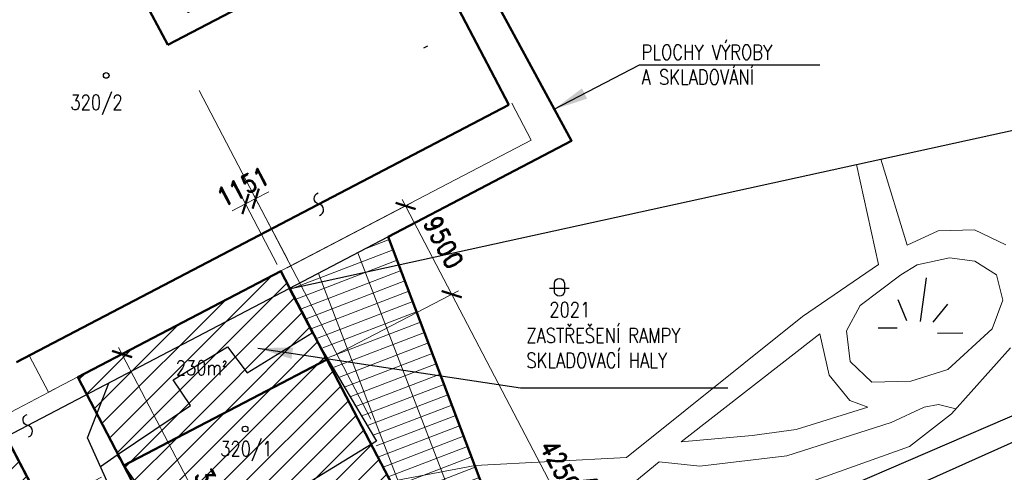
# Model space of a CAD drawing. Header units: millimetres. Extents: x -156521 to 298750130, y -256155368 to 337239.
# Tile 10 of 74: x 182346 to 281218, y -828397 to -782935. Entities that reach past the tile are written whole.
import ezdxf
from ezdxf.lldxf.tags import DXFTag

# ---------------------------------------------------------------- set-up
doc = ezdxf.new("R2010")
doc.units = ezdxf.units.MM
for name, color, linetype in [('IN_C_CARKOVANA', 7, 'DASHED'), ('IN_NS_TENKA', 20, 'Continuous'), ('IN_TEXT', 7, 'Continuous'), ('KATASTR', 116, 'Continuous')]:
    doc.layers.add(name, color=color, linetype=linetype)
for name, color, linetype, lineweight in [('IN_C_OSA', 6, 'DASHDOT', 18), ('IN_C_TENKA', 7, 'Continuous', 18), ('IN_KOTY', 4, 'Continuous', 13), ('IN_SRAFY', 8, 'Continuous', 9)]:
    doc.layers.add(name, color=color, linetype=linetype, lineweight=lineweight)
doc.styles.add('Koty', font='romand.shx', dxfattribs={"width": 0.8})
doc.styles.add('ROMAND', font='romand.shx', dxfattribs={"width": 0.85})
tags = doc.linetypes.add('DASHDOT', pattern=[0.5, 0.25, -0.125, 0, -0.125]).pattern_tags.tags
tags[10:11] = [DXFTag(74, 4), DXFTag(75, 0), DXFTag(340, '0'), DXFTag(46, 0.0), DXFTag(50, 0.0), DXFTag(44, 0.0), DXFTag(45, 0.0)]
tags[8:9] = [DXFTag(74, 4), DXFTag(75, 0), DXFTag(340, '0'), DXFTag(46, 0.0), DXFTag(50, 0.0), DXFTag(44, 0.0), DXFTag(45, 0.0)]
tags[6:7] = [DXFTag(74, 4), DXFTag(75, 0), DXFTag(340, '0'), DXFTag(46, 0.0), DXFTag(50, 0.0), DXFTag(44, 0.0), DXFTag(45, 0.0)]
tags[4:5] = [DXFTag(74, 4), DXFTag(75, 0), DXFTag(340, '0'), DXFTag(46, 0.0), DXFTag(50, 0.0), DXFTag(44, 0.0), DXFTag(45, 0.0)]
tags = doc.linetypes.add('DASHED', pattern=[4.5, 3, -1.5]).pattern_tags.tags
tags[6:7] = [DXFTag(74, 4), DXFTag(75, 0), DXFTag(340, '0'), DXFTag(46, 0.0), DXFTag(50, 0.0), DXFTag(44, 0.0), DXFTag(45, 0.0)]
tags[4:5] = [DXFTag(74, 4), DXFTag(75, 0), DXFTag(340, '0'), DXFTag(46, 0.0), DXFTag(50, 0.0), DXFTag(44, 0.0), DXFTag(45, 0.0)]
tags = doc.linetypes.add('DOT2', pattern=[0.875, 0.125, -0.75]).pattern_tags.tags
tags[6:7] = [DXFTag(74, 4), DXFTag(75, 0), DXFTag(340, '0'), DXFTag(46, 0.0), DXFTag(50, 0.0), DXFTag(44, 0.0), DXFTag(45, 0.0)]
tags[4:5] = [DXFTag(74, 4), DXFTag(75, 0), DXFTag(340, '0'), DXFTag(46, 0.0), DXFTag(50, 0.0), DXFTag(44, 0.0), DXFTag(45, 0.0)]
tags = doc.linetypes.add('TEČKOVANÁ', pattern=[4.7625, 0, -4.7625]).pattern_tags.tags
tags[6:7] = [DXFTag(74, 4), DXFTag(75, 0), DXFTag(340, '0'), DXFTag(46, 0.0), DXFTag(50, 0.0), DXFTag(44, 0.0), DXFTag(45, 0.0)]
tags[4:5] = [DXFTag(74, 4), DXFTag(75, 0), DXFTag(340, '0'), DXFTag(46, 0.0), DXFTag(50, 0.0), DXFTag(44, 0.0), DXFTag(45, 0.0)]
doc.dimstyles.new('IP 1_100', dxfattribs={"dimscale": 100, "dimtxt": 2.5, "dimasz": 2, "dimexe": 1, "dimexo": 1, "dimgap": 1, "dimtad": 1, "dimtoh": 1, "dimdec": 0, "dimzin": 0, "dimdsep": 46, "dimtxsty": 'ROMAND', "dimblk": 'ARCHTICK', "dimcen": 0.09, "dimclrt": 7, "dimadec": 0, "dimazin": 0, "dimtfac": 1, "dimtdec": 4, "dimtofl": 0, "dimtmove": 2, "dimatfit": 3, "dimfxl": 1, "dimtolj": 1, "dimtzin": 0, "dimarcsym": 0})
pattern_1 = [(45, (0, -1011857), (-1122.532, 1122.532), [])]

# ---------------------------------------------------------------- blocks, each defined once
blk = doc.blocks.new('_ArchTick')
at = {"color": 0, "linetype": 'ByBlock', "lineweight": 13, "transparency": 33554687, "const_width": 0.15}
blk.add_lwpolyline([(-0.5, -0.5), (0.5, 0.5)], dxfattribs=at)
blk = doc.blocks.new('*59')
at = {"layer": 'IN_KOTY', "ltscale": 700, "transparency": 16777216}
for p, q in [((193147, -828375), (195638, -833128)), ((195954, -832116), (186534, -837052)), ((185055, -832615), (187546, -837369))]:
    blk.add_line(p, q, dxfattribs=at)
at = {"layer": 'IN_KOTY', "ltscale": 700, "transparency": 16777216, "xscale": 1500, "yscale": 1500, "zscale": 1500}
for p, rotation in [((195290, -832464), 27.65675675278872), ((187198, -836704), 207.6567567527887)]:
    blk.add_blockref('_ArchTick', p, dxfattribs=dict(at, rotation=rotation))
at = {"layer": 'IN_KOTY', "color": 7, "ltscale": 700, "transparency": 16777216, "insert": (190461, -833089), "char_height": 1875, "width": 4797.27, "attachment_point": 5, "rotation": 27.65676, "style": 'ROMAND'}
blk.add_mtext('\\A1;9135', dxfattribs=at)
blk = doc.blocks.new('*60')
at = {"layer": 'IN_KOTY', "ltscale": 700, "transparency": 16777216}
for p, q in [((209219, -807850), (221764, -801297)), ((220752, -800979), (226077, -811172)), ((213849, -816713), (226394, -810160))]:
    blk.add_line(p, q, dxfattribs=at)
at = {"layer": 'IN_KOTY', "ltscale": 700, "transparency": 16777216, "xscale": 1500, "yscale": 1500, "zscale": 1500}
for p, rotation in [((221099, -801644), 117.5828555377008), ((225729, -810507), 297.5828555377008)]:
    blk.add_blockref('_ArchTick', p, dxfattribs=dict(at, rotation=rotation))
at = {"layer": 'IN_KOTY', "color": 7, "ltscale": 700, "transparency": 16777216, "insert": (224910, -805294), "char_height": 1875, "width": 4780.18, "attachment_point": 5, "rotation": 297.58286, "style": 'ROMAND'}
blk.add_mtext('\\A1;9500', dxfattribs=at)
blk = doc.blocks.new('*61')
at = {"layer": 'IN_KOTY', "ltscale": 700, "transparency": 16777216}
for p, q in [((213849, -816713), (226394, -810160)), ((225382, -809842), (245524, -848398)), ((233297, -853940), (245842, -847386))]:
    blk.add_line(p, q, dxfattribs=at)
at = {"layer": 'IN_KOTY', "ltscale": 700, "transparency": 16777216, "xscale": 1500, "yscale": 1500, "zscale": 1500}
for p, rotation in [((225729, -810507), 117.5828555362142), ((245177, -847734), 297.5828555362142)]:
    blk.add_blockref('_ArchTick', p, dxfattribs=dict(at, rotation=rotation))
at = {"layer": 'IN_KOTY', "color": 7, "ltscale": 700, "transparency": 16777216, "insert": (236949, -828339), "char_height": 1875, "width": 6096.2, "attachment_point": 5, "rotation": 297.58286, "style": 'ROMAND'}
blk.add_mtext('\\A1;42500', dxfattribs=at)
blk = doc.blocks.new('*71')
at = {"layer": 'IN_KOTY', "ltscale": 700, "transparency": 16777216}
for p, q in [((190545, -828888), (176585, -836180)), ((184730, -850151), (176903, -835168)), ((192176, -845415), (183718, -849833))]:
    blk.add_line(p, q, dxfattribs=at)
at = {"layer": 'IN_KOTY', "ltscale": 700, "transparency": 16777216, "xscale": 1500, "yscale": 1500, "zscale": 1500}
for p, rotation in [((177250, -835833), 117.5828555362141), ((184382, -849486), 297.5828555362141)]:
    blk.add_blockref('_ArchTick', p, dxfattribs=dict(at, rotation=rotation))
at = {"layer": 'IN_KOTY', "color": 7, "ltscale": 700, "transparency": 16777216, "insert": (182312, -841878), "char_height": 1875, "width": 5891.11, "attachment_point": 5, "rotation": 297.58286, "style": 'ROMAND'}
blk.add_mtext('\\A1;15403', dxfattribs=at)
blk = doc.blocks.new('*72')
at = {"layer": 'IN_KOTY', "ltscale": 700, "transparency": 16777216}
for p, q in [((185915, -820024), (171955, -827317)), ((177597, -836498), (172272, -826305)), ((190545, -828888), (176585, -836180))]:
    blk.add_line(p, q, dxfattribs=at)
at = {"layer": 'IN_KOTY', "ltscale": 700, "transparency": 16777216, "xscale": 1500, "yscale": 1500, "zscale": 1500}
for p, rotation in [((172620, -826970), 117.5828555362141), ((177250, -835833), 297.5828555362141)]:
    blk.add_blockref('_ArchTick', p, dxfattribs=dict(at, rotation=rotation))
at = {"layer": 'IN_KOTY', "color": 7, "ltscale": 700, "transparency": 16777216, "insert": (176431, -830620), "char_height": 1875, "width": 5885.77, "attachment_point": 5, "rotation": 297.58286, "style": 'ROMAND'}
blk.add_mtext('\\A1;10000', dxfattribs=at)
blk = doc.blocks.new('*73')
at = {"layer": 'IN_KOTY', "ltscale": 700, "transparency": 16777216}
for p, q in [((208207, -807532), (204679, -800779)), ((209227, -807000), (205699, -800246)), ((206046, -800910), (207376, -800216)), ((205026, -801443), (203697, -802138)), ((205026, -801443), (206046, -800910))]:
    blk.add_line(p, q, dxfattribs=at)
at = {"layer": 'IN_KOTY', "ltscale": 700, "transparency": 16777216, "xscale": 1500, "yscale": 1500, "zscale": 1500}
for p, rotation in [((206046, -800910), 207.5828555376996), ((205026, -801443), 27.5828555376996)]:
    blk.add_blockref('_ArchTick', p, dxfattribs=dict(at, rotation=rotation))
at = {"layer": 'IN_KOTY', "color": 7, "ltscale": 700, "transparency": 16777216, "insert": (204755, -799681), "char_height": 1875, "width": 4169.17, "attachment_point": 5, "rotation": 27.58286, "style": 'ROMAND'}
blk.add_mtext('\\A1;1151', dxfattribs=at)
blk = doc.blocks.new('*74')
at = {"layer": 'IN_KOTY', "ltscale": 700, "transparency": 16777216}
for p, q in [((188833, -818500), (193294, -816170)), ((209182, -848204), (192282, -815852)), ((205039, -849522), (209500, -847192))]:
    blk.add_line(p, q, dxfattribs=at)
at = {"layer": 'IN_KOTY', "ltscale": 700, "transparency": 16777216, "xscale": 1500, "yscale": 1500, "zscale": 1500}
for p, rotation in [((192629, -816517), 117.5828555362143), ((208835, -847539), 297.5828555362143)]:
    blk.add_blockref('_ArchTick', p, dxfattribs=dict(at, rotation=rotation))
at = {"layer": 'IN_KOTY', "color": 7, "ltscale": 700, "transparency": 16777216, "insert": (202228, -831246), "char_height": 1875, "width": 6032.11, "attachment_point": 5, "rotation": 297.58286, "style": 'ROMAND'}
blk.add_mtext('\\A1;35000', dxfattribs=at)

msp = doc.modelspace()

# ---------------------------------------------------------------- hatches: boundary and pattern name
at = {"layer": 'IN_SRAFY', "transparency": 33554687}
h = msp.add_hatch(dxfattribs=at)
h.set_pattern_fill('ANSI31', color=12, scale=500, style=0, pattern_type=2)
h.set_pattern_definition(pattern_1)
h.paths.add_polyline_path([(171507.10989, -846704.40911), (187904.11524, -838051.25924), (166940.60515, -838051.25924)])
h.paths.add_polyline_path([(166940.60515, -838051.25924), (187904.11524, -838051.25924), (169544.59699, -803017.31), (148452.22836, -803017.31)])
h.paths.add_polyline_path([(148452.22836, -803017.31), (169544.59699, -803017.31), (165000.09431, -794345.41164)])
h = msp.add_hatch(dxfattribs=at)
h.set_pattern_fill('GRATE', color=8, scale=1400, angle=21, style=0, pattern_type=2)
h.set_pattern_definition([(21, (-1e-10, -1011857), (-398.2364, 1037.4412), []), (111, (-1e-10, -1011857), (-4149.765, -1592.946), [])])
h.paths.add_polyline_path([(219517.78501, -861843.59334), (220856.61251, -861239.5147), (233279.23008, -855634.43264), (232631.97337, -854287.04764), (230052.78415, -855634.43264), (219323.43271, -861239.5147)])
h.paths.add_polyline_path([(232631.97337, -854287.04764), (232473.18091, -853956.49166), (232459.2888, -853956.49166)])
h.paths.add_polyline_path([(232459.2888, -853956.49166), (232473.18091, -853956.49166), (232470.72, -853951.36882), (229985.7934, -848778.5328), (229944.8139, -848693.22636), (231936.64494, -847801.39127), (231383.7501, -845900.84351), (231034.28876, -844699.58802), (228250.96651, -845900.84351), (229243.82485, -847801.39127), (229709.72523, -848693.22636), (229754.28986, -848778.5328), (232456.61259, -853951.36882)])
h.paths.add_polyline_path([(228250.96651, -845900.84351), (231034.28876, -844699.58802), (230882.26215, -844177.0043), (230466.98546, -842749.51188), (227350.42184, -844177.0043), (227623.42293, -844699.58802)])
h.paths.add_polyline_path([(225429.81942, -845056.70572), (227932.95492, -843910.18429), (229077.81171, -843385.80084), (230466.98546, -842749.51188), (230202.41629, -841840.06888), (232861.07799, -840429.37965), (232683.67318, -839963.49795), (225149.25908, -839963.49795), (225392.63867, -840429.37965), (226129.59178, -841840.06888), (226604.69064, -842749.51188), (226937.09207, -843385.80084), (226464.06165, -843910.18429)])
h.paths.add_polyline_path([(225149.25908, -839963.49795), (227820.97779, -839963.49795), (227878.91241, -839558.21793), (228134.56437, -837769.81174), (225658.3411, -837769.81174), (224937.5382, -839558.21793)])
h.paths.add_polyline_path([(227820.97779, -839963.49795), (232683.67318, -839963.49795), (232300.9195, -838958.35083), (231539.11767, -836957.78769), (229064.3703, -838958.35083)])
h.paths.add_polyline_path([(224937.5382, -839558.21793), (225658.3411, -837769.81174), (224003.26333, -837769.81174)])
h.paths.add_polyline_path([(224003.26333, -837769.81174), (228134.56437, -837769.81174), (228253.10073, -836940.59391), (227302.42469, -833226.74251), (226675.28289, -832204.17779), (221095.74044, -832204.17779), (221629.9348, -833226.74251), (223570.07461, -836940.59391)])
h.paths.add_polyline_path([(221095.74044, -832204.17779), (222546.10213, -832204.17779), (221074.06357, -832162.68354)])
h.paths.add_polyline_path([(222546.10213, -832204.17779), (226675.28289, -832204.17779), (226649.83435, -832162.68354), (225660.34916, -830549.31214), (228974.09311, -830221.7923), (228636.81367, -829327.91172), (228035.7382, -827734.9013), (219593.16058, -829327.91172), (220060.12953, -830221.7923), (220231.228, -830549.31214), (221074.06357, -832162.68354)])
h.paths.add_polyline_path([(219593.16058, -829327.91172), (228035.7382, -827734.9013), (227565.69611, -826489.16427), (227106.93405, -825273.32236), (221329.65833, -809961.99948), (220417.87765, -807545.53729), (209390.48017, -809961.99948), (218169.22992, -825273.32236), (218110.1807, -826489.16427), (218760.96171, -827734.9013)])
h.paths.add_polyline_path([(209390.48017, -809961.99948), (220417.87765, -807545.53729), (219358.61387, -804738.20552), (214001.61499, -807545.53729)])
h = msp.add_hatch(dxfattribs=at)
h.set_pattern_fill('ANSI31', color=12, scale=500, style=0, pattern_type=2)
h.set_pattern_definition(pattern_1)
h.paths.add_polyline_path([(192798.80825, -827710.38576), (192798.80825, -827710.38576), (209765.33355, -818846.96406), (188168.49987, -818846.96406), (192798.80825, -827710.38576)])
h.paths.add_polyline_path([(188168.49987, -818846.96406), (209765.33355, -818846.96406), (213184.67817, -817060.67649), (191587.84448, -817060.67649)])
h.paths.add_polyline_path([(191587.84448, -817060.67649), (213184.67817, -817060.67649), (208554.36979, -808197.25478)])
h = msp.add_hatch(dxfattribs=at)
h.set_pattern_fill('ANSI31', color=12, scale=500, style=0, pattern_type=2)
h.set_pattern_definition(pattern_1)
h.paths.add_polyline_path([(212246.10345, -864936.75692), (232631.97337, -854287.04764), (206682.62698, -854287.04764)])
h.paths.add_polyline_path([(206682.62698, -854287.04764), (232631.97337, -854287.04764), (218748.15464, -827710.38576), (192798.80825, -827710.38576)])
h.paths.add_polyline_path([(192798.80825, -827710.38576), (192798.80825, -827710.38576)])
h.paths.add_polyline_path([(192798.80825, -827710.38576), (192798.80825, -827710.38576), (192798.80825, -827710.38576)])
h.paths.add_polyline_path([(192798.80825, -827710.38576), (218748.15464, -827710.38576), (213184.67817, -817060.67649)])

# ---------------------------------------------------------------- linework, layer by layer
at = {"layer": 'IN_C_CARKOVANA', "color": 244, "linetype": 'DASHED', "lineweight": 50, "ltscale": 1000, "transparency": 33554687}
msp.add_lwpolyline([(148452.22836, -803017.31), (165000.09431, -794345.41164), (187904.11524, -838051.25924), (171507.10989, -846704.40911), (148452.22836, -803017.31)], close=True, dxfattribs=at)
at = {"layer": 'IN_C_OSA', "ltscale": 10000, "transparency": 33554687}
msp.add_line((200369.53969, -790043.98825), (217618.62928, -823062.51368), dxfattribs=at)
at = {"layer": 'IN_C_TENKA', "color": 165, "lineweight": 50, "transparency": 33554687}
msp.add_lwpolyline([(65681.64135, -824973.70962), (166552.33213, -771731.67945), (166552.33213, -771731.67945), (169175.60696, -781813.55757), (166866.98472, -783836.47264), (167304.95616, -785331.88052), (194105.573, -771890.17558), (199252.94404, -782153.21287), (221511.94779, -770989.3295), (225124.71416, -771791.45425), (237769.4597, -795090.01377), (219358.61387, -804738.20552), (228974.09311, -830221.7923), (240291.69419, -829103.19684), (245551.71493, -841705.29331), (229944.8139, -848693.22636), (241386.82939, -872511.90573), (232761.45768, -876536.46408), (187770.89119, -889657.14313), (165230.95185, -897329.92274), (145435.55742, -903437.03138), (134821.84109, -908005.04076), (116513.38577, -921647.7185)], dxfattribs=at)
at = {"layer": 'IN_C_TENKA', "color": 3, "linetype": 'DOT2', "lineweight": 20, "ltscale": 500, "transparency": 33554687}
msp.add_lwpolyline([(228974.09311, -830221.7923), (232861.07799, -840429.37965), (230202.41629, -841840.06888), (231936.64494, -847801.39127), (229754.98484, -848778.22162), (209390.48017, -809961.99948), (219358.61387, -804738.20552), (228974.09311, -830221.7923)], close=True, dxfattribs=at)
at = {"layer": 'IN_NS_TENKA', "color": 244, "lineweight": 50, "ltscale": 1000, "transparency": 33554687}
for points in [[(208554.36979, -808197.25478), (213184.67817, -817060.67649), (192798.80825, -827710.38576), (188168.49987, -818846.96406)], [(213184.67817, -817060.67649), (232631.97337, -854287.04764), (212246.10345, -864936.75692), (192798.80825, -827710.38576)]]:
    msp.add_lwpolyline(points, close=True, dxfattribs=at)
at = {"layer": 'KATASTR', "transparency": 33554687}
for p, q in [((225124.71416, -771791.45425), (237769.4597, -795090.01377)), ((223289.69115, -785592.0027), (222911.12661, -785801.14949)), ((209390.48017, -809961.99948), (303731.49318, -789288.80876)), ((237769.4597, -795090.01377), (180984.91308, -824847.91839)), ((273387.1896, -808853.52143), (272766.43471, -813258.02114)), ((211712.30034, -814392.53675), (209390.48017, -809961.99948)), ((270531.71711, -811024.75341), (271400.77395, -813133.94967)), ((274070.02695, -813320.05687), (275559.83869, -811521.03305)), ((188459.70198, -863074.37583), (303731.49318, -813324.16418)), ((268545.28752, -813878.37224), (270469.63465, -813878.37224)), ((274504.5484, -814436.68761), (277049.65042, -814374.65188)), ((171723.44444, -874761.63231), (303731.49318, -815655.50967)), ((189165.07759, -824934.43602), (191305.22388, -819439.56625)), ((193699.00779, -834993.13536), (189165.07759, -824934.43602)), ((190456.646, -827799.83045), (192148.69043, -826657.87363))]:
    msp.add_line(p, q, dxfattribs=at)
at = {"layer": 'KATASTR', "color": 7, "lineweight": 50, "transparency": 33554687}
for p, q in [((197218.00883, -785467.22978), (221628.39263, -772678.99431)), ((221628.39263, -772678.99431), (231480.90674, -791486.82646)), ((191838.90914, -775273.759), (197218.00883, -785467.22978)), ((159430.34558, -783717.1211), (191851.56553, -845583.85195)), ((182010.18313, -817330.64996), (231480.90674, -791486.82646))]:
    msp.add_line(p, q, dxfattribs=at)
at = {"layer": 'KATASTR', "color": 7, "lineweight": 20, "transparency": 33554687}
for p, q in [((231768.38947, -791336.12053), (233695.52842, -795025.08545)), ((233695.52842, -795025.08545), (185241.4927, -820337.81441)), ((185241.4927, -820337.81441), (183311.39346, -816650.36623))]:
    msp.add_line(p, q, dxfattribs=at)
at = {"layer": 'KATASTR', "linetype": 'TEČKOVANÁ', "lineweight": 20, "ltscale": 200, "transparency": 33554687}
for p, q in [((268572.99593, -807533.00825), (266369.2006, -797476.10478)), ((268826.88293, -796937.54648), (271463.972, -805572.54948)), ((271463.972, -805572.54948), (274562.18246, -804140.38195)), ((274562.18246, -804140.38195), (278240.72169, -804041.91105)), ((278240.72169, -804041.91105), (281360.90922, -805551.75875)), ((260962.05152, -812748.0347), (268572.99593, -807533.00825)), ((272474.97345, -807555.49987), (270818.84152, -808555.40474)), ((275725.93577, -806841.47524), (272474.97345, -807555.49987)), ((278261.88997, -807194.75557), (275725.93577, -806841.47524)), ((280440.35405, -808555.40474), (278261.88997, -807194.75557)), ((270818.84152, -808555.40474), (266734.22833, -811639.54081)), ((281075.73709, -811095.28113), (280440.35405, -808555.40474)), ((266734.22833, -811639.54081), (265372.69525, -814179.4172)), ((279986.50504, -813997.99523), (281075.73709, -811095.28113)), ((243270.16763, -826911.57709), (260962.05152, -812748.0347)), ((248765.10692, -825327.31392), (262690.90583, -814496.96015)), ((262690.90583, -814496.96015), (263645.48643, -818649.52887)), ((265372.69525, -814179.4172), (265735.7633, -817263.55326)), ((275538.8238, -818079.94277), (279986.50504, -813997.99523)), ((281853.56674, -815890.91063), (275903.85808, -822517.4634)), ((265735.7633, -817263.55326), (267914.22738, -819349.87784)), ((263645.48643, -818649.52887), (265723.12927, -821174.74521)), ((271817.29261, -819259.16998), (275538.8238, -818079.94277)), ((267914.22738, -819349.87784), (271817.29261, -819259.16998)), ((265723.12927, -821174.74521), (267520.00654, -821848.12917)), ((273187.4436, -821840.88326), (274598.36934, -821599.46912)), ((274598.36934, -821599.46912), (276360.79644, -822008.54332)), ((267520.00654, -821848.12917), (260332.49743, -824092.76731)), ((269871.14968, -823382.15069), (273187.4436, -821840.88326)), ((275903.85808, -822517.4634), (271702.03844, -825792.75949)), ((259368.12755, -826733.87465), (269871.14968, -823382.15069)), ((260332.49743, -824092.76731), (255896.46013, -824710.04061)), ((255896.46013, -824710.04061), (248765.10692, -825327.31392)), ((271702.03844, -825792.75949), (261869.74954, -829319.9928)), ((227155.26471, -843143.94298), (246570.32736, -827351.29126)), ((228071.30175, -827728.19089), (243270.16763, -826911.57709)), ((246570.32736, -827351.29126), (250630.3279, -827792.30757)), ((250630.3279, -827792.30757), (259368.12755, -826733.87465)), ((216386.147, -829933.03569), (228071.30175, -827728.19089))]:
    msp.add_line(p, q, dxfattribs=at)
at = {"layer": 'KATASTR', "transparency": 33554687}
for points in [[(212462.45522, -802590.26361, 0.7743874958), (212397.10332, -801455.80474, -0.7812922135), (212331.80076, -800322.2024)], [(236040.91516, -809409.67192, -0.9407375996), (237037.84895, -809409.67192), (237037.84895, -810279.09721, -0.8764223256), (236040.91516, -810270.18495), (236040.91516, -809409.67192)], [(183223.87091, -824843.3005, 0.7743874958), (183158.519, -823708.84162, -0.7812922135), (183093.21644, -822575.23928)]]:
    msp.add_lwpolyline(points, format="xyb", dxfattribs=at)
msp.add_lwpolyline([(235542.19536, -809907.88592), (237536.06295, -809907.88592)], dxfattribs=at)
msp.add_lwpolyline([(199497.92877, -821697.88987), (197752.50852, -819111.68998), (203230.10215, -815810.45585), (205204.14044, -818399.69151), (211712.30034, -814392.53675), (218169.22992, -825273.32236), (199086.31679, -836937.39714), (192148.69043, -826657.87363)], close=True, dxfattribs=at)
for centre in [(191032.50007, -788538.27741), (204975.8552, -824046.09517)]:
    msp.add_circle(centre, 285.64403, dxfattribs=at)

# ---------------------------------------------------------------- texts
at = {"layer": 'IN_TEXT', "transparency": 33554687, "char_height": 1500, "attachment_point": 1, "style": 'Koty'}
for s, insert, width in [('PLOCHY VÝROBY A SKLADOVÁNÍ', (244796.30252, -785452.6958), 15598.1238374), ('ZASTŘEŠENÍ RAMPY\\PSKLADOVACÍ HALY', (233221.33184, -813905.91241), 18601.0706888), ('230m{\\fISOCPEUR|b0|i0|c238|p34;²}', (198022.07188, -817151.43267), 5815)]:
    msp.add_mtext(s, dxfattribs=dict(at, insert=insert, width=width))
at = {"layer": 'KATASTR', "transparency": 33554687, "char_height": 1500, "width": 486.76591, "attachment_point": 1, "style": 'Koty'}
for s, insert in [('320/2', (187438.13802, -790483.23318)), ('2021', (235528.66541, -811307.31175)), ('320/1', (202483.05228, -825284.48477))]:
    msp.add_mtext(s, dxfattribs=dict(at, insert=insert))

# ---------------------------------------------------------------- dimensions: what is measured, and where the dimension line sits
at = {"layer": 'IN_KOTY', "ltscale": 700, "transparency": 33554687}
for p1, p2, distance, picture, middle in [((208554.36979, -808197.25478), (209574.51608, -807664.32382), 7620.00942, '*73', (204754.77904, -799681.1512)), ((192798.80825, -827710.38576), (184707.17423, -831950.8013), 5366.59534, '*59', (190460.73044, -833089.33092))]:
    dim = msp.add_aligned_dim(p1=p1, p2=p2, distance=distance, dimstyle='IP 1_100', override={"dimscale": 750, "dimtxt": 2.5, "dimasz": 2, "dimexe": 1, "dimexo": 1, "dimgap": 1, "dimtad": 1, "dimtih": 0, "dimdec": 0, "dimlfac": 1, "dimzin": 0, "dimlunit": 2, "dimpost": '', "dimtxsty": 'ROMAND', "dimblk": 'ArchTick', "dimse1": 0, "dimse2": 0, "dimsd2": 0, "dimclrd": 0, "dimclre": 0, "dimclrt": 7, "dimaunit": 0, "dimadec": 0, "dimazin": 0, "dimtol": 0, "dimtp": 0, "dimtm": 0, "dimtmove": 2}, dxfattribs=at)
    dim.commit()
    dim.dimension.update_dxf_attribs({"geometry": picture, "text_midpoint": middle})
dim = msp.add_aligned_dim(p1=(208554.36979, -808197.25478), p2=(213184.67817, -817060.67649), distance=14153.41906, text='9500', dimstyle='IP 1_100', override={"dimscale": 750, "dimtxt": 2.5, "dimasz": 2, "dimexe": 1, "dimexo": 1, "dimgap": 1, "dimtad": 1, "dimtih": 0, "dimdec": 0, "dimlfac": 1, "dimzin": 0, "dimlunit": 2, "dimpost": '', "dimtxsty": 'ROMAND', "dimblk": 'ArchTick', "dimse1": 0, "dimse2": 0, "dimsd2": 0, "dimclrd": 0, "dimclre": 0, "dimclrt": 7, "dimaunit": 0, "dimadec": 0, "dimazin": 0, "dimtol": 0, "dimtp": 0, "dimtm": 0, "dimtmove": 2}, dxfattribs=at)
dim.commit()
dim.dimension.update_dxf_attribs({"geometry": '*60', "text_midpoint": (224909.99856, -805294.13161)})
dim = msp.add_linear_dim(base=(245176.74554, -847733.57816), p1=(213184.67817, -817060.67649), p2=(232631.97337, -854287.04764), angle=117.5828555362, text='42500', dimstyle='IP 1_100', override={"dimscale": 750, "dimtxt": 2.5, "dimasz": 2, "dimexe": 1, "dimexo": 1, "dimgap": 1, "dimtad": 1, "dimtih": 0, "dimdec": 0, "dimlfac": 1, "dimzin": 0, "dimlunit": 2, "dimpost": '', "dimtxsty": 'ROMAND', "dimblk": 'ArchTick', "dimse1": 0, "dimse2": 0, "dimsd2": 0, "dimclrd": 0, "dimclre": 0, "dimclrt": 7, "dimaunit": 0, "dimadec": 0, "dimazin": 0, "dimtol": 0, "dimtp": 0, "dimtm": 0, "dimtmove": 2}, dxfattribs=at)
dim.commit()
dim.dimension.update_dxf_attribs({"geometry": '*61', "text_midpoint": (236948.80035, -828339.02804)})
for base, p1, p2, angle, picture, middle in [((192628.89966, -816516.82258), (204374.5792, -849868.94002), (188168.49987, -818846.96406), 117.5828555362, '*74', (202227.64174, -831246.44603)), ((172619.73677, -826969.73769), (192798.80825, -827710.38576), (188168.49987, -818846.96406), 297.5828555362, '*72', (176430.59337, -830620.084)), ((177250.04515, -835833.1594), (192840.32205, -845067.3192), (192798.80825, -827710.38576), 297.5828555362, '*71', (182311.87314, -841878.13822))]:
    dim = msp.add_linear_dim(base=base, p1=p1, p2=p2, angle=angle, dimstyle='IP 1_100', override={"dimscale": 750, "dimtxt": 2.5, "dimasz": 2, "dimexe": 1, "dimexo": 1, "dimgap": 1, "dimtad": 1, "dimtih": 0, "dimdec": 0, "dimlfac": 1, "dimzin": 0, "dimlunit": 2, "dimpost": '', "dimtxsty": 'ROMAND', "dimblk": 'ArchTick', "dimse1": 0, "dimse2": 0, "dimsd2": 0, "dimclrd": 0, "dimclre": 0, "dimclrt": 7, "dimaunit": 0, "dimadec": 0, "dimazin": 0, "dimtol": 0, "dimtp": 0, "dimtm": 0, "dimtmove": 2}, dxfattribs=at)
    dim.commit()
    dim.dimension.update_dxf_attribs({"geometry": picture, "text_midpoint": middle})

# ---------------------------------------------------------------- leaders
at = {"layer": 'IN_TEXT', "transparency": 33554687}
for points in [[(235963.57822, -791968.21512), (244595.35597, -787461.87461), (262681.08258, -787461.87461)], [(206265.40258, -815915.09122), (232635.00262, -819897.50469), (253441.89775, -819897.50469)]]:
    msp.add_leader(points, dimstyle='IP 1_100', override={"dimasz": 35, "dimgap": 1, "dimtad": 0, "dimclrd": 256}, dxfattribs=at)

doc.saveas('drawing.dxf')
